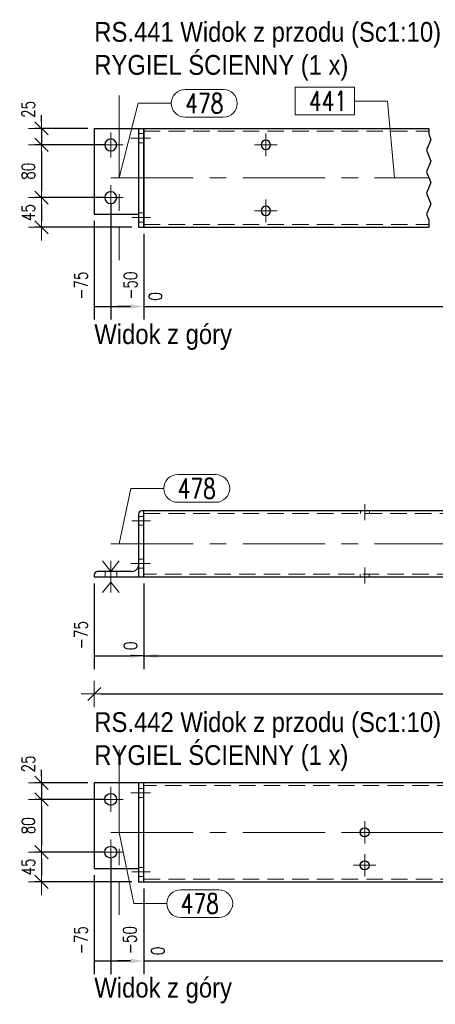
# Model space of a CAD drawing. Header units: millimetres. Extents: x -876 to 136, y 14938 to 15607.
# Tile 14 of 46: x -695 to -632, y 15307 to 15457. Entities that reach past the tile are written whole.
import ezdxf

# ---------------------------------------------------------------- set-up
doc = ezdxf.new("R2010")
doc.units = ezdxf.units.MM
doc.header["$LTSCALE"] = 10
doc.linetypes.add('HIDDEN', pattern=[0.375, 0.25, -0.125])
doc.linetypes.add('MITTE', pattern=[2, 1.25, -0.25, 0.25, -0.25])
doc.layers.get('Defpoints').update_dxf_attribs({"color": 1})
for name, color, linetype, lineweight in [('PS_Bolt', 4, 'Continuous', 13), ('PS_DIM', 4, 'Continuous', 13), ('PS_Hidden', 2, 'HIDDEN', 9), ('PS_Mid', 5, 'MITTE', 15), ('PS_Pos', 1, 'Continuous', 15), ('PS_Shape', 161, 'Continuous', 30), ('PS_SOLID', 7, 'Continuous', 30), ('PS_TEXT', 3, 'Continuous', 18)]:
    doc.layers.add(name, color=color, linetype=linetype, lineweight=lineweight)
doc.styles.add('gil', font='txt', dxfattribs={"width": 0.9})
doc.styles.add('simplex', font='simplex.shx', dxfattribs={"width": 0.75})
doc.dimstyles.new('1_10_GŁ_DS1-LS10', dxfattribs={"dimtxt": 2, "dimasz": 2, "dimexe": 2, "dimexo": 1, "dimgap": 1, "dimtad": 1, "dimjust": 4, "dimdec": 0, "dimlfac": 10, "dimtxsty": 'simplex', "dimblk1": 'NONE', "dimsah": 1, "dimcen": 2, "dimclrd": 256, "dimclre": 256, "dimclrt": 3, "dimadec": 1, "dimazin": 0, "dimtfac": 1, "dimtdec": 0, "dimtmove": 2, "dimatfit": 3, "dimfxl": 1, "dimarcsym": 0})
doc.dimstyles.new('1_10_PRZ_DS1-LS10', dxfattribs={"dimtxt": 2, "dimasz": 1, "dimexe": 2, "dimexo": 5, "dimgap": 1, "dimtad": 1, "dimdec": 0, "dimlfac": 10, "dimtxsty": 'simplex', "dimblk": 'dimznak', "dimcen": 2, "dimse1": 1, "dimse2": 1, "dimclrt": 3, "dimadec": 1, "dimazin": 0, "dimtfac": 1, "dimtdec": 0, "dimtix": 1, "dimtmove": 2, "dimatfit": 3, "dimldrblk": 'dim-grot', "dimfxl": 1, "dimarcsym": 0})
doc.dimstyles.new('1_10_SC', dxfattribs={"dimtxt": 2, "dimasz": 1, "dimexe": 1, "dimexo": 1, "dimgap": 1, "dimtad": 1, "dimdec": 0, "dimlfac": 10, "dimtxsty": 'simplex', "dimblk": 'dimznak', "dimcen": 2, "dimclrd": 256, "dimclre": 256, "dimclrt": 3, "dimadec": 1, "dimazin": 0, "dimtfac": 1, "dimtdec": 0, "dimtix": 1, "dimtmove": 2, "dimatfit": 3, "dimldrblk": 'dim-grot', "dimfxl": 1, "dimarcsym": 0})

# ---------------------------------------------------------------- blocks, each defined once
blk = doc.blocks.new('*D28')
at = {"layer": 'Defpoints', "color": 0, "transparency": 16777216}
for p in [(-683.62, 15427.11), (-676.12, 15425.11), (-676.12, 15413.11)]:
    blk.add_point(p, dxfattribs=at)
at = {"layer": 'PS_DIM', "lineweight": -2, "transparency": 16777216}
for p, q in [((-683.62, 15426.11), (-683.62, 15411.11)), ((-676.12, 15424.11), (-676.12, 15411.11)), ((-683.62, 15413.11), (-678.12, 15413.11))]:
    blk.add_line(p, q, dxfattribs=at)
at = {"layer": 'PS_DIM', "transparency": 16777216}
blk.add_solid([(-678.12, 15413.44), (-678.12, 15412.77), (-676.12, 15413.11)], dxfattribs=at)
at = {"layer": 'PS_DIM', "color": 3, "transparency": 16777216, "insert": (-685.64, 15416.27), "char_height": 2, "attachment_point": 5, "rotation": 90, "style": 'simplex'}
blk.add_mtext('-75', dxfattribs=at)
blk = doc.blocks.new('_None')
blk = doc.blocks.new('*D29')
at = {"layer": 'Defpoints', "color": 0, "transparency": 16777216}
for p in [(-681.12, 15429.61), (-676.12, 15425.11), (-676.12, 15413.11)]:
    blk.add_point(p, dxfattribs=at)
at = {"layer": 'PS_DIM', "lineweight": -2, "transparency": 16777216}
for p, q in [((-681.12, 15428.61), (-681.12, 15411.11)), ((-676.12, 15424.11), (-676.12, 15411.11)), ((-681.12, 15413.11), (-678.12, 15413.11))]:
    blk.add_line(p, q, dxfattribs=at)
at = {"layer": 'PS_DIM', "transparency": 16777216}
blk.add_solid([(-678.12, 15413.44), (-678.12, 15412.77), (-676.12, 15413.11)], dxfattribs=at)
at = {"layer": 'PS_DIM', "color": 3, "transparency": 16777216, "insert": (-678.13, 15416.27), "char_height": 2, "attachment_point": 5, "rotation": 90, "style": 'simplex'}
blk.add_mtext('-50', dxfattribs=at)
blk = doc.blocks.new('*D30')
at = {"layer": 'Defpoints', "color": 0, "transparency": 16777216}
for p in [(-676.12, 15425.11), (-676.12, 15425.11), (-676.12, 15413.11)]:
    blk.add_point(p, dxfattribs=at)
at = {"layer": 'PS_DIM', "lineweight": -2, "transparency": 16777216}
for p, q in [((-676.12, 15424.11), (-676.12, 15411.11)), ((-676.12, 15424.11), (-676.12, 15411.11)), ((-678.12, 15413.11), (-680.12, 15413.11)), ((-676.12, 15413.11), (-674.12, 15413.11))]:
    blk.add_line(p, q, dxfattribs=at)
at = {"layer": 'PS_DIM', "transparency": 16777216}
blk.add_solid([(-678.12, 15413.44), (-678.12, 15412.77), (-676.12, 15413.11)], dxfattribs=at)
at = {"layer": 'PS_DIM', "color": 3, "transparency": 16777216, "insert": (-674.36, 15414.63), "char_height": 2, "attachment_point": 5, "rotation": 90, "style": 'simplex'}
blk.add_mtext('0', dxfattribs=at)
blk = doc.blocks.new('*D31')
at = {"layer": 'Defpoints', "color": 0, "transparency": 16777216}
for p in [(-603.42, 15431.21), (-676.12, 15425.11), (-603.42, 15413.11)]:
    blk.add_point(p, dxfattribs=at)
at = {"layer": 'PS_DIM', "lineweight": -2, "transparency": 16777216}
for p, q in [((-603.42, 15430.21), (-603.42, 15411.11)), ((-676.12, 15424.11), (-676.12, 15411.11)), ((-676.12, 15413.11), (-605.42, 15413.11))]:
    blk.add_line(p, q, dxfattribs=at)
at = {"layer": 'PS_DIM', "transparency": 16777216}
blk.add_solid([(-605.42, 15413.44), (-605.42, 15412.77), (-603.42, 15413.11)], dxfattribs=at)
at = {"layer": 'PS_DIM', "color": 3, "transparency": 16777216, "insert": (-605.44, 15416.77), "char_height": 2, "attachment_point": 5, "rotation": 90, "style": 'simplex'}
blk.add_mtext('2930', dxfattribs=at)
blk = doc.blocks.new('*D32')
at = {"layer": 'Defpoints', "color": 0, "transparency": 16777216}
for p in [(-597.92, 15427.61), (-676.12, 15425.11), (-597.92, 15413.11)]:
    blk.add_point(p, dxfattribs=at)
at = {"layer": 'PS_DIM', "lineweight": -2, "transparency": 16777216}
for p, q in [((-597.92, 15426.61), (-597.92, 15411.11)), ((-676.12, 15424.11), (-676.12, 15411.11)), ((-676.12, 15413.11), (-599.92, 15413.11))]:
    blk.add_line(p, q, dxfattribs=at)
at = {"layer": 'PS_DIM', "transparency": 16777216}
blk.add_solid([(-599.92, 15413.44), (-599.92, 15412.77), (-597.92, 15413.11)], dxfattribs=at)
at = {"layer": 'PS_DIM', "color": 3, "transparency": 16777216, "insert": (-599.94, 15416.77), "char_height": 2, "attachment_point": 5, "rotation": 90, "style": 'simplex'}
blk.add_mtext('2985', dxfattribs=at)
blk = doc.blocks.new('*D33')
at = {"layer": 'Defpoints', "color": 0, "transparency": 16777216}
for p in [(-582.92, 15427.61), (-676.12, 15425.11), (-582.92, 15413.11)]:
    blk.add_point(p, dxfattribs=at)
at = {"layer": 'PS_DIM', "lineweight": -2, "transparency": 16777216}
for p, q in [((-582.92, 15426.61), (-582.92, 15411.11)), ((-676.12, 15424.11), (-676.12, 15411.11)), ((-676.12, 15413.11), (-584.92, 15413.11))]:
    blk.add_line(p, q, dxfattribs=at)
at = {"layer": 'PS_DIM', "transparency": 16777216}
blk.add_solid([(-584.92, 15413.44), (-584.92, 15412.77), (-582.92, 15413.11)], dxfattribs=at)
at = {"layer": 'PS_DIM', "color": 3, "transparency": 16777216, "insert": (-584.94, 15416.63), "char_height": 2, "attachment_point": 5, "rotation": 90, "style": 'simplex'}
blk.add_mtext('3135', dxfattribs=at)
blk = doc.blocks.new('*D34')
at = {"layer": 'Defpoints', "color": 0, "transparency": 16777216}
for p in [(-567.92, 15427.61), (-676.12, 15425.11), (-567.92, 15413.11)]:
    blk.add_point(p, dxfattribs=at)
at = {"layer": 'PS_DIM', "lineweight": -2, "transparency": 16777216}
for p, q in [((-567.92, 15426.61), (-567.92, 15411.11)), ((-676.12, 15424.11), (-676.12, 15411.11)), ((-676.12, 15413.11), (-569.92, 15413.11))]:
    blk.add_line(p, q, dxfattribs=at)
at = {"layer": 'PS_DIM', "transparency": 16777216}
blk.add_solid([(-569.92, 15413.44), (-569.92, 15412.77), (-567.92, 15413.11)], dxfattribs=at)
at = {"layer": 'PS_DIM', "color": 3, "transparency": 16777216, "insert": (-569.94, 15416.77), "char_height": 2, "attachment_point": 5, "rotation": 90, "style": 'simplex'}
blk.add_mtext('3285', dxfattribs=at)
blk = doc.blocks.new('*D35')
at = {"layer": 'Defpoints', "color": 0, "transparency": 16777216}
for p in [(-552.92, 15427.61), (-676.12, 15425.11), (-552.92, 15413.11)]:
    blk.add_point(p, dxfattribs=at)
at = {"layer": 'PS_DIM', "lineweight": -2, "transparency": 16777216}
for p, q in [((-552.92, 15426.61), (-552.92, 15411.11)), ((-676.12, 15424.11), (-676.12, 15411.11)), ((-676.12, 15413.11), (-554.92, 15413.11))]:
    blk.add_line(p, q, dxfattribs=at)
at = {"layer": 'PS_DIM', "transparency": 16777216}
blk.add_solid([(-554.92, 15413.44), (-554.92, 15412.77), (-552.92, 15413.11)], dxfattribs=at)
at = {"layer": 'PS_DIM', "color": 3, "transparency": 16777216, "insert": (-554.94, 15416.77), "char_height": 2, "attachment_point": 5, "rotation": 90, "style": 'simplex'}
blk.add_mtext('3435', dxfattribs=at)
blk = doc.blocks.new('*D36')
at = {"layer": 'Defpoints', "color": 0, "transparency": 16777216}
for p in [(-547.42, 15431.21), (-676.12, 15425.11), (-547.42, 15413.11)]:
    blk.add_point(p, dxfattribs=at)
at = {"layer": 'PS_DIM', "lineweight": -2, "transparency": 16777216}
for p, q in [((-547.42, 15430.21), (-547.42, 15411.11)), ((-676.12, 15424.11), (-676.12, 15411.11)), ((-676.12, 15413.11), (-549.42, 15413.11))]:
    blk.add_line(p, q, dxfattribs=at)
at = {"layer": 'PS_DIM', "transparency": 16777216}
blk.add_solid([(-549.42, 15413.44), (-549.42, 15412.77), (-547.42, 15413.11)], dxfattribs=at)
at = {"layer": 'PS_DIM', "color": 3, "transparency": 16777216, "insert": (-549.44, 15416.77), "char_height": 2, "attachment_point": 5, "rotation": 90, "style": 'simplex'}
blk.add_mtext('3490', dxfattribs=at)
blk = doc.blocks.new('*D37')
at = {"layer": 'Defpoints', "color": 0, "transparency": 16777216}
for p in [(-469.92, 15429.61), (-676.12, 15425.11), (-469.92, 15413.11)]:
    blk.add_point(p, dxfattribs=at)
at = {"layer": 'PS_DIM', "lineweight": -2, "transparency": 16777216}
for p, q in [((-469.92, 15428.61), (-469.92, 15411.11)), ((-676.12, 15424.11), (-676.12, 15411.11)), ((-676.12, 15413.11), (-471.92, 15413.11))]:
    blk.add_line(p, q, dxfattribs=at)
at = {"layer": 'PS_DIM', "transparency": 16777216}
blk.add_solid([(-471.92, 15413.44), (-471.92, 15412.77), (-469.92, 15413.11)], dxfattribs=at)
at = {"layer": 'PS_DIM', "color": 3, "transparency": 16777216, "insert": (-471.94, 15416.77), "char_height": 2, "attachment_point": 5, "rotation": 90, "style": 'simplex'}
blk.add_mtext('6668', dxfattribs=at)
blk = doc.blocks.new('*D38')
at = {"layer": 'Defpoints', "color": 0, "transparency": 16777216}
for p in [(-467.42, 15427.11), (-676.12, 15425.11), (-467.42, 15413.11)]:
    blk.add_point(p, dxfattribs=at)
at = {"layer": 'PS_DIM', "lineweight": -2, "transparency": 16777216}
for p, q in [((-467.42, 15426.11), (-467.42, 15411.11)), ((-676.12, 15424.11), (-676.12, 15411.11)), ((-676.12, 15413.11), (-469.42, 15413.11))]:
    blk.add_line(p, q, dxfattribs=at)
at = {"layer": 'PS_DIM', "transparency": 16777216}
blk.add_solid([(-469.42, 15413.44), (-469.42, 15412.77), (-467.42, 15413.11)], dxfattribs=at)
at = {"layer": 'PS_DIM', "color": 3, "transparency": 16777216, "insert": (-465.4, 15416.77), "char_height": 2, "attachment_point": 5, "rotation": 90, "style": 'simplex'}
blk.add_mtext('6693', dxfattribs=at)
blk = doc.blocks.new('dimznak')
at = {"color": 0}
for points in [[(0, 2), (0, -2)], [(-2, 0), (2, 0)]]:
    blk.add_lwpolyline(points, dxfattribs=at)
at = {"color": 2}
blk.add_lwpolyline([(1, 1), (-1, -1)], dxfattribs=at)
blk = doc.blocks.new('*D45')
at = {"layer": 'Defpoints', "color": 0, "transparency": 16777216}
for p in [(-683.62, 15440.11), (-691.62, 15437.61), (-681.12, 15437.61)]:
    blk.add_point(p, dxfattribs=at)
at = {"layer": 'PS_DIM', "lineweight": -2, "transparency": 16777216}
for p, q in [((-691.62, 15441.11), (-691.62, 15442.11)), ((-684.62, 15440.11), (-692.62, 15440.11)), ((-691.62, 15440.11), (-691.62, 15437.61)), ((-682.12, 15437.61), (-692.62, 15437.61)), ((-691.62, 15436.61), (-691.62, 15435.61))]:
    blk.add_line(p, q, dxfattribs=at)
for p, rotation in [((-691.62, 15440.11), 270), ((-691.62, 15437.61), 90)]:
    blk.add_blockref('dimznak', p, dxfattribs=dict(at, rotation=rotation))
at = {"layer": 'PS_DIM', "color": 3, "transparency": 16777216, "insert": (-693.62, 15442.99), "char_height": 2, "attachment_point": 5, "rotation": 90, "style": 'simplex'}
blk.add_mtext('25', dxfattribs=at)
blk = doc.blocks.new('dim-grot')
blk.add_hatch(color=256).paths.add_polyline_path([(0, 0), (-2, 0.5), (-2, -0.5)])
blk.add_lwpolyline([(0, 0), (-2, 0.5), (-2, -0.5), (0, 0)])
blk = doc.blocks.new('*D46')
at = {"layer": 'Defpoints', "color": 0, "transparency": 16777216}
for p in [(-681.12, 15437.61), (-691.62, 15429.61), (-681.12, 15429.61)]:
    blk.add_point(p, dxfattribs=at)
at = {"layer": 'PS_DIM', "lineweight": -2, "transparency": 16777216}
for p, q in [((-682.12, 15437.61), (-692.62, 15437.61)), ((-691.62, 15436.61), (-691.62, 15430.61)), ((-682.12, 15429.61), (-692.62, 15429.61))]:
    blk.add_line(p, q, dxfattribs=at)
for p, rotation in [((-691.62, 15437.61), 90), ((-691.62, 15429.61), 270)]:
    blk.add_blockref('dimznak', p, dxfattribs=dict(at, rotation=rotation))
at = {"layer": 'PS_DIM', "color": 3, "transparency": 16777216, "insert": (-693.62, 15433.61), "char_height": 2, "attachment_point": 5, "rotation": 90, "style": 'simplex'}
blk.add_mtext('80', dxfattribs=at)
blk = doc.blocks.new('*D47')
at = {"layer": 'Defpoints', "color": 0, "transparency": 16777216}
for p in [(-681.12, 15429.61), (-691.62, 15425.11), (-676.92, 15425.11)]:
    blk.add_point(p, dxfattribs=at)
at = {"layer": 'PS_DIM', "lineweight": -2, "transparency": 16777216}
for p, q in [((-682.12, 15429.61), (-692.62, 15429.61)), ((-691.62, 15428.61), (-691.62, 15426.11)), ((-677.92, 15425.11), (-692.62, 15425.11))]:
    blk.add_line(p, q, dxfattribs=at)
for p, rotation in [((-691.62, 15429.61), 90), ((-691.62, 15425.11), 270)]:
    blk.add_blockref('dimznak', p, dxfattribs=dict(at, rotation=rotation))
at = {"layer": 'PS_DIM', "color": 3, "transparency": 16777216, "insert": (-693.62, 15427.36), "char_height": 2, "attachment_point": 5, "rotation": 90, "style": 'simplex'}
blk.add_mtext('45', dxfattribs=at)
blk = doc.blocks.new('*D51')
at = {"layer": 'Defpoints', "color": 0, "transparency": 16777216}
for p in [(-683.62, 15372.12), (-676.12, 15372.12), (-676.12, 15360.12)]:
    blk.add_point(p, dxfattribs=at)
at = {"layer": 'PS_DIM', "lineweight": -2, "transparency": 16777216}
for p, q in [((-683.62, 15371.12), (-683.62, 15358.12)), ((-676.12, 15371.12), (-676.12, 15358.12)), ((-683.62, 15360.12), (-678.12, 15360.12))]:
    blk.add_line(p, q, dxfattribs=at)
at = {"layer": 'PS_DIM', "transparency": 16777216}
blk.add_solid([(-678.12, 15360.45), (-678.12, 15359.78), (-676.12, 15360.12)], dxfattribs=at)
at = {"layer": 'PS_DIM', "color": 3, "transparency": 16777216, "insert": (-685.64, 15363.28), "char_height": 2, "attachment_point": 5, "rotation": 90, "style": 'simplex'}
blk.add_mtext('-75', dxfattribs=at)
blk = doc.blocks.new('*D52')
at = {"layer": 'Defpoints', "color": 0, "transparency": 16777216}
for p in [(-676.12, 15372.12), (-676.12, 15372.12), (-676.12, 15360.12)]:
    blk.add_point(p, dxfattribs=at)
at = {"layer": 'PS_DIM', "lineweight": -2, "transparency": 16777216}
for p, q in [((-676.12, 15371.12), (-676.12, 15358.12)), ((-676.12, 15371.12), (-676.12, 15358.12)), ((-676.12, 15360.12), (-678.12, 15360.12)), ((-674.12, 15360.12), (-672.12, 15360.12))]:
    blk.add_line(p, q, dxfattribs=at)
at = {"layer": 'PS_DIM', "transparency": 16777216}
blk.add_solid([(-674.12, 15360.45), (-674.12, 15359.78), (-676.12, 15360.12)], dxfattribs=at)
at = {"layer": 'PS_DIM', "color": 3, "transparency": 16777216, "insert": (-678.14, 15361.64), "char_height": 2, "attachment_point": 5, "rotation": 90, "style": 'simplex'}
blk.add_mtext('0', dxfattribs=at)
blk = doc.blocks.new('*D53')
at = {"layer": 'Defpoints', "color": 0, "transparency": 16777216}
for p in [(-676.12, 15372.12), (-540.52, 15372.12), (-540.52, 15360.12)]:
    blk.add_point(p, dxfattribs=at)
at = {"layer": 'PS_DIM', "lineweight": -2, "transparency": 16777216}
for p, q in [((-676.12, 15371.12), (-676.12, 15358.12)), ((-540.52, 15371.12), (-540.52, 15358.12)), ((-676.12, 15360.12), (-542.52, 15360.12))]:
    blk.add_line(p, q, dxfattribs=at)
at = {"layer": 'PS_DIM', "transparency": 16777216}
blk.add_solid([(-542.52, 15360.45), (-542.52, 15359.78), (-540.52, 15360.12)], dxfattribs=at)
at = {"layer": 'PS_DIM', "color": 3, "transparency": 16777216, "insert": (-542.54, 15363.78), "char_height": 2, "attachment_point": 5, "rotation": 90, "style": 'simplex'}
blk.add_mtext('6570', dxfattribs=at)
blk = doc.blocks.new('*D54')
at = {"layer": 'Defpoints', "color": 0, "transparency": 16777216}
for p in [(-676.12, 15372.12), (-533.02, 15372.12), (-533.02, 15360.12)]:
    blk.add_point(p, dxfattribs=at)
at = {"layer": 'PS_DIM', "lineweight": -2, "transparency": 16777216}
for p, q in [((-676.12, 15371.12), (-676.12, 15358.12)), ((-533.02, 15371.12), (-533.02, 15358.12)), ((-676.12, 15360.12), (-535.02, 15360.12))]:
    blk.add_line(p, q, dxfattribs=at)
at = {"layer": 'PS_DIM', "transparency": 16777216}
blk.add_solid([(-535.02, 15360.45), (-535.02, 15359.78), (-533.02, 15360.12)], dxfattribs=at)
at = {"layer": 'PS_DIM', "color": 3, "transparency": 16777216, "insert": (-535.04, 15363.78), "char_height": 2, "attachment_point": 5, "rotation": 90, "style": 'simplex'}
blk.add_mtext('6645', dxfattribs=at)
blk = doc.blocks.new('*D55')
at = {"layer": 'Defpoints', "color": 0, "transparency": 16777216}
for p in [(-683.62, 15327.86), (-676.12, 15325.86), (-676.12, 15313.86)]:
    blk.add_point(p, dxfattribs=at)
at = {"layer": 'PS_DIM', "lineweight": -2, "transparency": 16777216}
for p, q in [((-683.62, 15326.86), (-683.62, 15311.86)), ((-676.12, 15324.86), (-676.12, 15311.86)), ((-683.62, 15313.86), (-678.12, 15313.86))]:
    blk.add_line(p, q, dxfattribs=at)
at = {"layer": 'PS_DIM', "transparency": 16777216}
blk.add_solid([(-678.12, 15314.19), (-678.12, 15313.52), (-676.12, 15313.86)], dxfattribs=at)
at = {"layer": 'PS_DIM', "color": 3, "transparency": 16777216, "insert": (-685.64, 15317.02), "char_height": 2, "attachment_point": 5, "rotation": 90, "style": 'simplex'}
blk.add_mtext('-75', dxfattribs=at)
blk = doc.blocks.new('*D56')
at = {"layer": 'Defpoints', "color": 0, "transparency": 16777216}
for p in [(-681.12, 15330.36), (-676.12, 15325.86), (-676.12, 15313.86)]:
    blk.add_point(p, dxfattribs=at)
at = {"layer": 'PS_DIM', "lineweight": -2, "transparency": 16777216}
for p, q in [((-681.12, 15329.36), (-681.12, 15311.86)), ((-676.12, 15324.86), (-676.12, 15311.86)), ((-681.12, 15313.86), (-678.12, 15313.86))]:
    blk.add_line(p, q, dxfattribs=at)
at = {"layer": 'PS_DIM', "transparency": 16777216}
blk.add_solid([(-678.12, 15314.19), (-678.12, 15313.52), (-676.12, 15313.86)], dxfattribs=at)
at = {"layer": 'PS_DIM', "color": 3, "transparency": 16777216, "insert": (-678.23, 15317.02), "char_height": 2, "attachment_point": 5, "rotation": 90, "style": 'simplex'}
blk.add_mtext('-50', dxfattribs=at)
blk = doc.blocks.new('*D57')
at = {"layer": 'Defpoints', "color": 0, "transparency": 16777216}
for p in [(-676.12, 15325.86), (-676.12, 15325.86), (-676.12, 15313.86)]:
    blk.add_point(p, dxfattribs=at)
at = {"layer": 'PS_DIM', "lineweight": -2, "transparency": 16777216}
for p, q in [((-676.12, 15324.86), (-676.12, 15311.86)), ((-676.12, 15324.86), (-676.12, 15311.86)), ((-678.12, 15313.86), (-680.12, 15313.86)), ((-676.12, 15313.86), (-674.12, 15313.86))]:
    blk.add_line(p, q, dxfattribs=at)
at = {"layer": 'PS_DIM', "transparency": 16777216}
blk.add_solid([(-678.12, 15314.19), (-678.12, 15313.52), (-676.12, 15313.86)], dxfattribs=at)
at = {"layer": 'PS_DIM', "color": 3, "transparency": 16777216, "insert": (-674, 15315.38), "char_height": 2, "attachment_point": 5, "rotation": 90, "style": 'simplex'}
blk.add_mtext('0', dxfattribs=at)
blk = doc.blocks.new('*D58')
at = {"layer": 'Defpoints', "color": 0, "transparency": 16777216}
for p in [(-535.52, 15330.36), (-676.12, 15325.86), (-535.52, 15313.86)]:
    blk.add_point(p, dxfattribs=at)
at = {"layer": 'PS_DIM', "lineweight": -2, "transparency": 16777216}
for p, q in [((-535.52, 15329.36), (-535.52, 15311.86)), ((-676.12, 15324.86), (-676.12, 15311.86)), ((-676.12, 15313.86), (-537.52, 15313.86))]:
    blk.add_line(p, q, dxfattribs=at)
at = {"layer": 'PS_DIM', "transparency": 16777216}
blk.add_solid([(-537.52, 15314.19), (-537.52, 15313.52), (-535.52, 15313.86)], dxfattribs=at)
at = {"layer": 'PS_DIM', "color": 3, "transparency": 16777216, "insert": (-537.54, 15317.52), "char_height": 2, "attachment_point": 5, "rotation": 90, "style": 'simplex'}
blk.add_mtext('6620', dxfattribs=at)
blk = doc.blocks.new('*D59')
at = {"layer": 'Defpoints', "color": 0, "transparency": 16777216}
for p in [(-533.02, 15327.86), (-676.12, 15325.86), (-533.02, 15313.86)]:
    blk.add_point(p, dxfattribs=at)
at = {"layer": 'PS_DIM', "lineweight": -2, "transparency": 16777216}
for p, q in [((-533.02, 15326.86), (-533.02, 15311.86)), ((-676.12, 15324.86), (-676.12, 15311.86)), ((-676.12, 15313.86), (-535.02, 15313.86))]:
    blk.add_line(p, q, dxfattribs=at)
at = {"layer": 'PS_DIM', "transparency": 16777216}
blk.add_solid([(-535.02, 15314.19), (-535.02, 15313.52), (-533.02, 15313.86)], dxfattribs=at)
at = {"layer": 'PS_DIM', "color": 3, "transparency": 16777216, "insert": (-531, 15317.52), "char_height": 2, "attachment_point": 5, "rotation": 90, "style": 'simplex'}
blk.add_mtext('6645', dxfattribs=at)
blk = doc.blocks.new('*D60')
at = {"layer": 'Defpoints', "color": 0, "transparency": 16777216}
for p in [(-683.62, 15340.86), (-691.62, 15338.36), (-681.12, 15338.36)]:
    blk.add_point(p, dxfattribs=at)
at = {"layer": 'PS_DIM', "lineweight": -2, "transparency": 16777216}
for p, q in [((-691.62, 15341.86), (-691.62, 15342.86)), ((-684.62, 15340.86), (-692.62, 15340.86)), ((-691.62, 15340.86), (-691.62, 15338.36)), ((-682.12, 15338.36), (-692.62, 15338.36)), ((-691.62, 15337.36), (-691.62, 15336.36))]:
    blk.add_line(p, q, dxfattribs=at)
for p, rotation in [((-691.62, 15340.86), 270), ((-691.62, 15338.36), 90)]:
    blk.add_blockref('dimznak', p, dxfattribs=dict(at, rotation=rotation))
at = {"layer": 'PS_DIM', "color": 3, "transparency": 16777216, "insert": (-693.62, 15343.74), "char_height": 2, "attachment_point": 5, "rotation": 90, "style": 'simplex'}
blk.add_mtext('25', dxfattribs=at)
blk = doc.blocks.new('*D61')
at = {"layer": 'Defpoints', "color": 0, "transparency": 16777216}
for p in [(-681.12, 15338.36), (-691.62, 15330.36), (-681.12, 15330.36)]:
    blk.add_point(p, dxfattribs=at)
at = {"layer": 'PS_DIM', "lineweight": -2, "transparency": 16777216}
for p, q in [((-682.12, 15338.36), (-692.62, 15338.36)), ((-691.62, 15337.36), (-691.62, 15331.36)), ((-682.12, 15330.36), (-692.62, 15330.36))]:
    blk.add_line(p, q, dxfattribs=at)
for p, rotation in [((-691.62, 15338.36), 90), ((-691.62, 15330.36), 270)]:
    blk.add_blockref('dimznak', p, dxfattribs=dict(at, rotation=rotation))
at = {"layer": 'PS_DIM', "color": 3, "transparency": 16777216, "insert": (-693.62, 15334.36), "char_height": 2, "attachment_point": 5, "rotation": 90, "style": 'simplex'}
blk.add_mtext('80', dxfattribs=at)
blk = doc.blocks.new('*D62')
at = {"layer": 'Defpoints', "color": 0, "transparency": 16777216}
for p in [(-681.12, 15330.36), (-691.62, 15325.86), (-676.92, 15325.86)]:
    blk.add_point(p, dxfattribs=at)
at = {"layer": 'PS_DIM', "lineweight": -2, "transparency": 16777216}
for p, q in [((-682.12, 15330.36), (-692.62, 15330.36)), ((-691.62, 15329.36), (-691.62, 15326.86)), ((-677.92, 15325.86), (-692.62, 15325.86))]:
    blk.add_line(p, q, dxfattribs=at)
for p, rotation in [((-691.62, 15330.36), 90), ((-691.62, 15325.86), 270)]:
    blk.add_blockref('dimznak', p, dxfattribs=dict(at, rotation=rotation))
at = {"layer": 'PS_DIM', "color": 3, "transparency": 16777216, "insert": (-693.62, 15328.11), "char_height": 2, "attachment_point": 5, "rotation": 90, "style": 'simplex'}
blk.add_mtext('45', dxfattribs=at)
blk = doc.blocks.new('*D428')
at = {"layer": 'Defpoints', "color": 0, "transparency": 16777216}
for p in [(-683.62, 15372.12), (-533.02, 15372.12), (-533.02, 15354.35)]:
    blk.add_point(p, dxfattribs=at)
at = {"layer": 'PS_DIM', "color": 0, "lineweight": -2, "transparency": 16777216}
blk.add_line((-682.62, 15354.35), (-534.02, 15354.35), dxfattribs=at)
at = {"layer": 'PS_DIM', "color": 0, "lineweight": -2, "transparency": 16777216, "rotation": 180}
blk.add_blockref('dimznak', (-683.62, 15354.35), dxfattribs=at)
at = {"layer": 'PS_DIM', "color": 0, "lineweight": -2, "transparency": 16777216}
blk.add_blockref('dimznak', (-533.02, 15354.35), dxfattribs=at)
at = {"layer": 'PS_DIM', "color": 3, "transparency": 16777216, "insert": (-608.32, 15356.39), "char_height": 2, "attachment_point": 5, "style": 'simplex'}
blk.add_mtext('6720', dxfattribs=at)
blk = doc.blocks.new('*X476')
at = {"color": 3, "style": 'gil', "width": 0.9}
for s, p in [('RS.441 Widok z przodu (Sc1:10)', (-683.62, 15453.24, 0.8)), ('RYGIEL ŚCIENNY (1 x)', (-683.62, 15448.24, 0.8))]:
    blk.add_text(s, height=3, dxfattribs=at).set_placement(p)
blk = doc.blocks.new('*X484')
at = {"color": 4, "linetype": 'Continuous'}
blk.add_line((-681.12, 15429.61), (-681.12, 15429.61), dxfattribs=at)
blk.add_line((-681.12, 15429.61), (-681.12, 15429.61), dxfattribs=at)
blk.add_line((-681.12, 15429.61), (-681.12, 15429.61), dxfattribs=at)
blk.add_line((-681.12, 15429.61), (-681.12, 15429.61), dxfattribs=at)
blk.add_line((-681.12, 15429.61), (-681.12, 15429.61), dxfattribs=at)
blk = doc.blocks.new('*X486')
at = {"color": 4, "linetype": 'Continuous'}
blk.add_line((-681.12, 15437.61), (-681.12, 15437.61), dxfattribs=at)
blk.add_line((-681.12, 15437.61), (-681.12, 15437.61), dxfattribs=at)
blk.add_line((-681.12, 15437.61), (-681.12, 15437.61), dxfattribs=at)
blk.add_line((-681.12, 15437.61), (-681.12, 15437.61), dxfattribs=at)
blk.add_line((-681.12, 15437.61), (-681.12, 15437.61), dxfattribs=at)
blk = doc.blocks.new('*X487')
at = {"color": 1}
for p, q in [((-632.92, 15440.11), (-632.92, 15439.22)), ((-632.58, 15438.41), (-633.26, 15436.79)), ((-632.92, 15439.22), (-632.58, 15438.41)), ((-633.26, 15436.79), (-632.58, 15435.16)), ((-632.58, 15435.16), (-633.26, 15433.53)), ((-633.26, 15433.53), (-632.58, 15431.91)), ((-632.58, 15431.91), (-633.26, 15430.28)), ((-633.26, 15430.28), (-632.58, 15428.66)), ((-632.58, 15428.66), (-633.26, 15427.03)), ((-633.26, 15427.03), (-632.92, 15426.22)), ((-632.92, 15426.22), (-632.92, 15425.11))]:
    blk.add_line(p, q, dxfattribs=at)
at = {"layer": 'PS_Hidden', "color": 2, "linetype": 'HIDDEN'}
for p, q in [((-676.92, 15439.31), (-676.12, 15439.31)), ((-676.12, 15439.71), (-632.92, 15439.71)), ((-676.92, 15437.91), (-676.12, 15437.91)), ((-676.92, 15427.31), (-676.12, 15427.31)), ((-676.92, 15425.91), (-676.12, 15425.91)), ((-676.12, 15425.51), (-632.92, 15425.51))]:
    blk.add_line(p, q, dxfattribs=at)
at = {"layer": 'PS_Mid', "color": 5, "linetype": 'MITTE'}
for p, q in [((-679.87, 15445.11), (-679.87, 15420.11)), ((-681.12, 15439.51), (-681.12, 15435.71)), ((-675.12, 15438.61), (-678.06, 15438.61)), ((-675.12, 15438.61), (-677.92, 15438.61)), ((-657.62, 15439.31), (-657.62, 15435.91)), ((-657.62, 15439.31), (-657.62, 15435.91)), ((-679.22, 15437.61), (-683.02, 15437.61)), ((-655.92, 15437.61), (-659.32, 15437.61)), ((-655.92, 15437.61), (-659.32, 15437.61)), ((-681.12, 15432.61), (-632.92, 15432.61)), ((-681.12, 15431.51), (-681.12, 15427.71)), ((-679.22, 15429.61), (-683.02, 15429.61)), ((-657.62, 15429.31), (-657.62, 15425.91)), ((-657.62, 15429.31), (-657.62, 15425.91)), ((-675.12, 15426.61), (-677.92, 15426.61)), ((-675.12, 15426.61), (-677.92, 15426.61)), ((-655.92, 15427.61), (-659.32, 15427.61)), ((-655.92, 15427.61), (-659.32, 15427.61))]:
    blk.add_line(p, q, dxfattribs=at)
at = {"layer": 'PS_SOLID', "color": 7, "linetype": 'Continuous'}
for p, q in [((-683.62, 15440.11), (-676.92, 15440.11)), ((-683.62, 15440.11), (-683.62, 15427.11)), ((-676.92, 15440.11), (-676.12, 15440.11)), ((-676.92, 15440.11), (-676.92, 15425.11)), ((-676.12, 15440.11), (-676.12, 15425.11)), ((-676.12, 15425.11), (-676.12, 15440.11)), ((-676.12, 15440.11), (-632.92, 15440.11)), ((-683.62, 15427.11), (-676.92, 15427.11)), ((-676.92, 15425.11), (-676.12, 15425.11)), ((-676.12, 15425.11), (-632.92, 15425.11))]:
    blk.add_line(p, q, dxfattribs=at)
at = {"layer": 'PS_SOLID', "color": 7, "extrusion": (0, 0, -1)}
for centre, radius in [((681.12, 15437.61), 0.9), ((657.62, 15437.61), 0.7), ((681.12, 15429.61), 0.9), ((657.62, 15427.61), 0.7)]:
    blk.add_circle(centre, radius, dxfattribs=at)
blk = doc.blocks.new('*X490')
at = {"color": 1}
for p, q in [((-644.17, 15446.35, 0.8), (-653.19, 15446.35, 0.8)), ((-653.19, 15446.35, 0.8), (-653.19, 15442.15, 0.8)), ((-644.17, 15442.15, 0.8), (-644.17, 15446.35, 0.8)), ((-644.17, 15444.25, 0.8), (-639.17, 15444.25, 0.8)), ((-638.13, 15432.61, 0.8), (-639.17, 15444.25, 0.8)), ((-653.19, 15442.15, 0.8), (-644.17, 15442.15, 0.8))]:
    blk.add_line(p, q, dxfattribs=at)
at = {"color": 30, "style": 'simplex', "width": 0.75}
blk.add_text('441', height=3, dxfattribs=at).set_placement((-651.09, 15442.75, 0.8))
blk = doc.blocks.new('*X497')
at = {"color": 1}
for p, q in [((-669.85, 15446.01, 0.8), (-664.06, 15446.01, 0.8)), ((-679.87, 15432.61, 0.8), (-676.95, 15443.91, 0.8)), ((-676.95, 15443.91, 0.8), (-671.95, 15443.91, 0.8)), ((-669.85, 15441.81, 0.8), (-664.06, 15441.81, 0.8))]:
    blk.add_line(p, q, dxfattribs=at)
for centre, start, end in [((-669.85, 15443.91, 0.8), 90, 270), ((-664.06, 15443.91, 0.8), 270, 90)]:
    blk.add_arc(centre, 2.1, start, end, dxfattribs=at)
at = {"color": 30, "style": 'simplex', "width": 0.75}
blk.add_text('478', height=3, dxfattribs=at).set_placement((-669.85, 15442.41, 0.8))
blk = doc.blocks.new('*X499')
at = {"color": 3, "style": 'gil', "width": 0.9}
blk.add_text('Widok z góry', height=3, dxfattribs=at).set_placement((-683.62, 15407.41, 0.8))
blk = doc.blocks.new('*X502')
at = {"color": 4, "linetype": 'Continuous'}
for p, q in [((-682.4, 15374.52), (-681.12, 15372.92)), ((-681.12, 15372.92), (-679.84, 15374.52)), ((-681.12, 15374.52), (-681.12, 15369.72)), ((-682.4, 15369.72), (-681.12, 15371.32)), ((-681.12, 15371.32), (-679.84, 15369.72))]:
    blk.add_line(p, q, dxfattribs=at)
blk = doc.blocks.new('*X503')
at = {"color": 4, "linetype": 'Continuous'}
for p, q in [((-682.4, 15374.52), (-681.12, 15372.92)), ((-681.12, 15372.92), (-679.84, 15374.52)), ((-681.12, 15374.52), (-681.12, 15369.72)), ((-682.4, 15369.72), (-681.12, 15371.32)), ((-681.12, 15371.32), (-679.84, 15369.72))]:
    blk.add_line(p, q, dxfattribs=at)
blk = doc.blocks.new('*X506')
at = {"layer": 'PS_Hidden', "color": 2, "linetype": 'HIDDEN'}
for p, q in [((-676.12, 15381.72), (-642.5, 15381.72)), ((-643.28, 15382.12), (-643.28, 15381.72)), ((-643.28, 15382.12), (-643.28, 15381.72)), ((-642.5, 15381.72), (-617.92, 15381.72)), ((-641.92, 15381.72), (-641.92, 15382.12)), ((-676.12, 15381.27), (-676.92, 15381.27)), ((-676.92, 15379.92), (-676.12, 15379.92)), ((-676.12, 15374.77), (-676.92, 15374.77)), ((-681.97, 15372.92), (-681.97, 15372.12)), ((-680.22, 15372.12), (-680.22, 15372.92)), ((-677.06, 15373.42), (-676.92, 15373.42)), ((-676.92, 15373.42), (-676.12, 15373.42)), ((-683.62, 15372.12), (-683.62, 15372.42)), ((-617.92, 15372.52), (-676.12, 15372.52)), ((-643.32, 15372.52), (-643.32, 15372.12)), ((-641.96, 15372.12), (-641.96, 15372.52))]:
    blk.add_line(p, q, dxfattribs=at)
at = {"layer": 'PS_Hidden'}
blk.add_arc((-683.12, 15372.42), 0.5, 168.3871, 180, dxfattribs=at)
at = {"layer": 'PS_Mid', "color": 5, "linetype": 'MITTE'}
for p, q in [((-642.62, 15383.12), (-642.62, 15380.72)), ((-642.62, 15383.12), (-642.62, 15380.72)), ((-675.12, 15380.62), (-677.92, 15380.62)), ((-675.12, 15380.62), (-677.92, 15380.62)), ((-681.12, 15377.12), (-617.92, 15377.12)), ((-679.87, 15377.12), (-679.87, 15377.12)), ((-675.12, 15374.12), (-678.06, 15374.12)), ((-675.12, 15374.12), (-677.92, 15374.12)), ((-681.12, 15373.92), (-681.12, 15371.12)), ((-681.12, 15373.92), (-681.12, 15371.12)), ((-642.62, 15371.12), (-642.62, 15373.52)), ((-642.62, 15371.12), (-642.62, 15373.52))]:
    blk.add_line(p, q, dxfattribs=at)
at = {"layer": 'PS_SOLID', "color": 7, "linetype": 'Continuous'}
for p, q in [((-676.92, 15381.62), (-676.92, 15372.12)), ((-676.12, 15382.12), (-676.42, 15382.12)), ((-617.92, 15382.12), (-676.12, 15382.12)), ((-676.12, 15380.5), (-676.12, 15382.12)), ((-676.12, 15374), (-676.12, 15380.5)), ((-677.92, 15372.92), (-683.12, 15372.92)), ((-676.96, 15373.67), (-676.97, 15373.62)), ((-676.93, 15373.82), (-676.96, 15373.67)), ((-676.92, 15373.67), (-676.96, 15373.67)), ((-676.92, 15373.92), (-676.93, 15373.82)), ((-676.12, 15372.12), (-676.12, 15374)), ((-683.62, 15372.42), (-683.62, 15372.12)), ((-683.62, 15372.12), (-680.96, 15372.12)), ((-680.96, 15372.12), (-676.92, 15372.12)), ((-676.92, 15372.12), (-676.12, 15372.12)), ((-676.12, 15372.12), (-642.74, 15372.12)), ((-642.74, 15372.12), (-617.92, 15372.12))]:
    blk.add_line(p, q, dxfattribs=at)
at = {"layer": 'PS_SOLID'}
for centre, radius, start, end in [((-676.42, 15381.62), 0.5, 90, 180), ((-683.12, 15372.42), 0.5, 90, 168.3871), ((-677.92, 15373.92), 1, 270, 342.5806), ((-683.12, 15372.42), 0.5, 168.3871, 180)]:
    blk.add_arc(centre, radius, start, end, dxfattribs=at)
blk = doc.blocks.new('*X508')
at = {"color": 1}
for p, q in [((-670.98, 15387.61), (-665.19, 15387.61)), ((-679.87, 15377.12), (-678.08, 15385.51)), ((-678.08, 15385.51), (-673.08, 15385.51)), ((-670.98, 15383.41), (-665.19, 15383.41))]:
    blk.add_line(p, q, dxfattribs=at)
for centre, start, end in [((-670.98, 15385.51), 90, 270), ((-665.19, 15385.51), 270, 90)]:
    blk.add_arc(centre, 2.1, start, end, dxfattribs=at)
at = {"color": 30, "style": 'simplex', "width": 0.75}
blk.add_text('478', height=3, dxfattribs=at).set_placement((-670.98, 15384.01))
blk = doc.blocks.new('*X510')
at = {"color": 3, "style": 'gil', "width": 0.9}
for s, p in [('RS.442 Widok z przodu (Sc1:10)', (-683.62, 15348.58)), ('RYGIEL ŚCIENNY (1 x)', (-683.62, 15343.58))]:
    blk.add_text(s, height=3, dxfattribs=at).set_placement(p)
blk = doc.blocks.new('*X513')
at = {"color": 4, "linetype": 'Continuous'}
blk.add_line((-681.12, 15330.36), (-681.12, 15330.36), dxfattribs=at)
blk.add_line((-681.12, 15330.36), (-681.12, 15330.36), dxfattribs=at)
blk.add_line((-681.12, 15330.36), (-681.12, 15330.36), dxfattribs=at)
blk.add_line((-681.12, 15330.36), (-681.12, 15330.36), dxfattribs=at)
blk.add_line((-681.12, 15330.36), (-681.12, 15330.36), dxfattribs=at)
blk = doc.blocks.new('*X514')
at = {"color": 4, "linetype": 'Continuous'}
blk.add_line((-681.12, 15338.36), (-681.12, 15338.36), dxfattribs=at)
blk.add_line((-681.12, 15338.36), (-681.12, 15338.36), dxfattribs=at)
blk.add_line((-681.12, 15338.36), (-681.12, 15338.36), dxfattribs=at)
blk.add_line((-681.12, 15338.36), (-681.12, 15338.36), dxfattribs=at)
blk.add_line((-681.12, 15338.36), (-681.12, 15338.36), dxfattribs=at)
blk = doc.blocks.new('*X517')
at = {"layer": 'PS_Hidden', "color": 2, "linetype": 'HIDDEN'}
for p, q in [((-676.12, 15340.02), (-676.92, 15340.02)), ((-617.92, 15340.46), (-676.12, 15340.46)), ((-676.92, 15338.66), (-676.12, 15338.66)), ((-643.05, 15333.87), (-642.97, 15333.96)), ((-642.97, 15333.96), (-642.85, 15333.99)), ((-642.62, 15334.03), (-642.5, 15334.05)), ((-642.5, 15334.05), (-642.39, 15333.99)), ((-642.19, 15333.87), (-642.08, 15333.81)), ((-642.08, 15333.81), (-642.04, 15333.69)), ((-643.28, 15333.6), (-643.2, 15333.69)), ((-643.28, 15333.47), (-643.28, 15333.6)), ((-643.28, 15333.12), (-643.28, 15333.24)), ((-643.2, 15333.02), (-643.28, 15333.12)), ((-642.97, 15332.75), (-643.05, 15332.85)), ((-642.85, 15332.73), (-642.97, 15332.75)), ((-642.5, 15332.67), (-642.62, 15332.69)), ((-642.39, 15332.73), (-642.5, 15332.67)), ((-642.08, 15332.91), (-642.19, 15332.85)), ((-642.04, 15333.02), (-642.08, 15332.91)), ((-641.96, 15333.47), (-641.92, 15333.36)), ((-641.92, 15333.36), (-641.96, 15333.24)), ((-676.12, 15328.02), (-676.92, 15328.02)), ((-643.28, 15328.6), (-643.2, 15328.69)), ((-643.28, 15328.47), (-643.28, 15328.6)), ((-643.28, 15328.24), (-643.28, 15328.47)), ((-643.28, 15328.12), (-643.28, 15328.24)), ((-643.2, 15328.02), (-643.28, 15328.12)), ((-643.05, 15328.87), (-642.97, 15328.96)), ((-642.97, 15327.75), (-643.05, 15327.85)), ((-642.97, 15328.96), (-642.85, 15328.99)), ((-642.62, 15329.03), (-642.5, 15329.05)), ((-642.5, 15329.05), (-642.39, 15328.99)), ((-642.19, 15328.87), (-642.08, 15328.81)), ((-642.08, 15327.91), (-642.19, 15327.85)), ((-642.08, 15328.81), (-642.04, 15328.69)), ((-642.04, 15328.02), (-642.08, 15327.91)), ((-641.96, 15328.47), (-641.92, 15328.36)), ((-641.92, 15328.36), (-641.96, 15328.24)), ((-676.92, 15326.66), (-676.12, 15326.66)), ((-642.85, 15327.73), (-642.97, 15327.75)), ((-642.5, 15327.67), (-642.62, 15327.69)), ((-642.39, 15327.73), (-642.5, 15327.67)), ((-676.12, 15326.26), (-617.92, 15326.26))]:
    blk.add_line(p, q, dxfattribs=at)
at = {"layer": 'PS_Mid', "color": 5, "linetype": 'MITTE'}
for p, q in [((-679.87, 15345.86), (-679.87, 15320.86)), ((-681.12, 15340.26), (-681.12, 15336.46)), ((-679.22, 15338.36), (-683.02, 15338.36)), ((-675.12, 15339.36), (-678.06, 15339.36)), ((-675.12, 15339.36), (-677.92, 15339.36)), ((-642.62, 15335.06), (-642.62, 15331.66)), ((-642.62, 15335.06), (-642.62, 15331.66)), ((-681.12, 15333.36), (-617.92, 15333.36)), ((-640.92, 15333.36), (-644.32, 15333.36)), ((-640.92, 15333.36), (-644.32, 15333.36)), ((-681.12, 15332.26), (-681.12, 15328.46)), ((-679.22, 15330.36), (-683.02, 15330.36)), ((-642.62, 15330.06), (-642.62, 15326.66)), ((-642.62, 15330.06), (-642.62, 15326.66)), ((-640.92, 15328.36), (-644.32, 15328.36)), ((-640.92, 15328.36), (-644.32, 15328.36)), ((-675.12, 15327.36), (-677.92, 15327.36)), ((-675.12, 15327.36), (-677.92, 15327.36))]:
    blk.add_line(p, q, dxfattribs=at)
at = {"layer": 'PS_SOLID', "color": 7, "linetype": 'Continuous'}
for p, q in [((-681.28, 15340.86), (-683.62, 15340.86)), ((-683.62, 15340.86), (-683.62, 15327.86)), ((-676.92, 15340.86), (-681.28, 15340.86)), ((-676.12, 15340.86), (-676.92, 15340.86)), ((-676.92, 15340.86), (-676.92, 15325.86)), ((-642.74, 15340.86), (-676.12, 15340.86)), ((-676.12, 15339.24), (-676.12, 15340.86)), ((-617.92, 15340.86), (-642.74, 15340.86)), ((-676.12, 15327.24), (-676.12, 15339.24)), ((-643.2, 15333.69), (-643.05, 15333.87)), ((-642.85, 15333.99), (-642.62, 15334.03)), ((-642.39, 15333.99), (-642.19, 15333.87)), ((-643.28, 15333.24), (-643.28, 15333.47)), ((-643.05, 15332.85), (-643.2, 15333.02)), ((-642.62, 15332.69), (-642.85, 15332.73)), ((-642.19, 15332.85), (-642.39, 15332.73)), ((-642.04, 15333.69), (-641.96, 15333.47)), ((-641.96, 15333.24), (-642.04, 15333.02)), ((-683.62, 15327.86), (-676.92, 15327.86)), ((-643.28, 15328.24), (-643.28, 15328.47)), ((-643.2, 15328.69), (-643.05, 15328.87)), ((-643.05, 15327.85), (-643.2, 15328.02)), ((-642.85, 15328.99), (-642.62, 15329.03)), ((-642.39, 15328.99), (-642.19, 15328.87)), ((-642.19, 15327.85), (-642.39, 15327.73)), ((-642.04, 15328.69), (-641.96, 15328.47)), ((-641.96, 15328.24), (-642.04, 15328.02)), ((-676.12, 15325.86), (-676.12, 15327.24)), ((-642.62, 15327.69), (-642.85, 15327.73)), ((-676.92, 15325.86), (-676.12, 15325.86)), ((-676.12, 15325.86), (-617.92, 15325.86))]:
    blk.add_line(p, q, dxfattribs=at)
at = {"layer": 'PS_SOLID', "color": 7}
for centre, radius in [((-681.12, 15338.36), 0.9), ((-642.62, 15333.36), 0.7), ((-681.12, 15330.36), 0.9), ((-642.62, 15328.36), 0.7)]:
    blk.add_circle(centre, radius, dxfattribs=at)
blk = doc.blocks.new('*X519')
at = {"color": 1}
for p, q in [((-679.87, 15333.36), (-677.62, 15322.56)), ((-670.52, 15324.66), (-664.74, 15324.66)), ((-677.62, 15322.56), (-672.62, 15322.56)), ((-670.52, 15320.46), (-664.74, 15320.46))]:
    blk.add_line(p, q, dxfattribs=at)
for centre, start, end in [((-670.52, 15322.56), 90, 270), ((-664.74, 15322.56), 270, 90)]:
    blk.add_arc(centre, 2.1, start, end, dxfattribs=at)
at = {"color": 30, "style": 'simplex', "width": 0.75}
blk.add_text('478', height=3, dxfattribs=at).set_placement((-670.52, 15321.06))
blk = doc.blocks.new('*X521')
at = {"color": 3, "style": 'gil', "width": 0.9}
blk.add_text('Widok z góry', height=3, dxfattribs=at).set_placement((-683.62, 15308.31))

msp = doc.modelspace()

# ---------------------------------------------------------------- block references
at = {"layer": 'PS_Bolt', "color": 4}
for name in ['*X486', '*X484', '*X502', '*X503', '*X514', '*X513']:
    msp.add_blockref(name, (0, 0), dxfattribs=at)
at = {"layer": 'PS_Pos'}
for name in ['*X497', '*X490', '*X508', '*X519']:
    msp.add_blockref(name, (0, 0), dxfattribs=at)
at = {"layer": 'PS_Shape', "color": 20}
for name in ['*X487', '*X506', '*X517']:
    msp.add_blockref(name, (0, 0), dxfattribs=at)
at = {"layer": 'PS_TEXT'}
for name in ['*X476', '*X499', '*X510', '*X521']:
    msp.add_blockref(name, (0, 0), dxfattribs=at)

# ---------------------------------------------------------------- dimensions: what is measured, and where the dimension line sits
at = {"layer": 'PS_DIM'}
for base, p1, p2, picture, middle in [((-691.62, 15437.61, 0.8), (-683.62, 15440.11, 0.8), (-681.12, 15437.61, 0.8), '*D45', (-693.62, 15442.99, 0.8)), ((-691.62, 15338.36), (-683.62, 15340.86), (-681.12, 15338.36), '*D60', (-693.62, 15343.74))]:
    dim = msp.add_linear_dim(base=base, p1=p1, p2=p2, angle=90, dimstyle='1_10_SC', dxfattribs=at)
    dim.commit()
    dim.dimension.update_dxf_attribs({"geometry": picture, "text_midpoint": middle, "dimtype": 128})
for base, p1, p2, picture, middle in [((-691.62, 15429.61, 0.8), (-681.12, 15437.61, 0.8), (-681.12, 15429.61, 0.8), '*D46', (-693.62, 15433.61, 0.8)), ((-691.62, 15425.11, 0.8), (-681.12, 15429.61, 0.8), (-676.92, 15425.11, 0.8), '*D47', (-693.62, 15427.36, 0.8)), ((-691.62, 15330.36), (-681.12, 15338.36), (-681.12, 15330.36), '*D61', (-693.62, 15334.36)), ((-691.62, 15325.86), (-681.12, 15330.36), (-676.92, 15325.86), '*D62', (-693.62, 15328.11))]:
    dim = msp.add_linear_dim(base=base, p1=p1, p2=p2, angle=90, dimstyle='1_10_SC', dxfattribs=at)
    dim.commit()
    dim.dimension.update_dxf_attribs({"geometry": picture, "text_midpoint": middle})
for base, p1, p2, text, picture, middle in [((-603.42, 15413.11, 0.8), (-676.12, 15425.11, 0.8), (-603.42, 15431.21, 0.8), '2930', '*D31', (-605.44, 15416.77, 0.8)), ((-547.42, 15413.11, 0.8), (-676.12, 15425.11, 0.8), (-547.42, 15431.21, 0.8), '3490', '*D36', (-549.44, 15416.77, 0.8)), ((-676.12, 15413.11, 0.8), (-681.12, 15429.61, 0.8), (-676.12, 15425.11, 0.8), '-50', '*D29', (-678.13, 15416.27, 0.8)), ((-469.92, 15413.11, 0.8), (-676.12, 15425.11, 0.8), (-469.92, 15429.61, 0.8), '6668', '*D37', (-471.94, 15416.77, 0.8)), ((-676.12, 15413.11, 0.8), (-683.62, 15427.11, 0.8), (-676.12, 15425.11, 0.8), '-75', '*D28', (-685.64, 15416.27, 0.8)), ((-597.92, 15413.11, 0.8), (-676.12, 15425.11, 0.8), (-597.92, 15427.61, 0.8), '2985', '*D32', (-599.94, 15416.77, 0.8)), ((-582.92, 15413.11, 0.8), (-676.12, 15425.11, 0.8), (-582.92, 15427.61, 0.8), '3135', '*D33', (-584.94, 15416.63, 0.8)), ((-567.92, 15413.11, 0.8), (-676.12, 15425.11, 0.8), (-567.92, 15427.61, 0.8), '3285', '*D34', (-569.94, 15416.77, 0.8)), ((-552.92, 15413.11, 0.8), (-676.12, 15425.11, 0.8), (-552.92, 15427.61, 0.8), '3435', '*D35', (-554.94, 15416.77, 0.8)), ((-467.42, 15413.11, 0.8), (-676.12, 15425.11, 0.8), (-467.42, 15427.11, 0.8), '6693', '*D38', (-465.4, 15416.77, 0.8)), ((-676.12, 15413.11, 0.8), (-676.12, 15425.11, 0.8), (-676.12, 15425.11, 0.8), '0', '*D30', (-674.36, 15414.63, 0.8)), ((-676.12, 15360.12), (-683.62, 15372.12), (-676.12, 15372.12), '-75', '*D51', (-685.64, 15363.28)), ((-676.12, 15360.12), (-676.12, 15372.12), (-676.12, 15372.12), '0', '*D52', (-678.14, 15361.64)), ((-540.52, 15360.12), (-676.12, 15372.12), (-540.52, 15372.12), '6570', '*D53', (-542.54, 15363.78)), ((-533.02, 15360.12), (-676.12, 15372.12), (-533.02, 15372.12), '6645', '*D54', (-535.04, 15363.78)), ((-676.12, 15313.86), (-681.12, 15330.36), (-676.12, 15325.86), '-50', '*D56', (-678.23, 15317.02)), ((-535.52, 15313.86), (-676.12, 15325.86), (-535.52, 15330.36), '6620', '*D58', (-537.54, 15317.52)), ((-676.12, 15313.86), (-683.62, 15327.86), (-676.12, 15325.86), '-75', '*D55', (-685.64, 15317.02)), ((-533.02, 15313.86), (-676.12, 15325.86), (-533.02, 15327.86), '6645', '*D59', (-531, 15317.52)), ((-676.12, 15313.86), (-676.12, 15325.86), (-676.12, 15325.86), '0', '*D57', (-674, 15315.38))]:
    dim = msp.add_linear_dim(base=base, p1=p1, p2=p2, text=text, dimstyle='1_10_GŁ_DS1-LS10', dxfattribs=at)
    dim.commit()
    dim.dimension.update_dxf_attribs({"geometry": picture, "text_midpoint": middle, "dimtype": 128, "text_rotation": 90})
dim = msp.add_linear_dim(base=(-533.02, 15354.35), p1=(-683.62, 15372.12), p2=(-533.02, 15372.12), text='6720', dimstyle='1_10_PRZ_DS1-LS10', dxfattribs=at)
dim.commit()
dim.dimension.update_dxf_attribs({"geometry": '*D428', "text_midpoint": (-608.32, 15356.39), "dimtype": 128})

doc.saveas('drawing.dxf')
